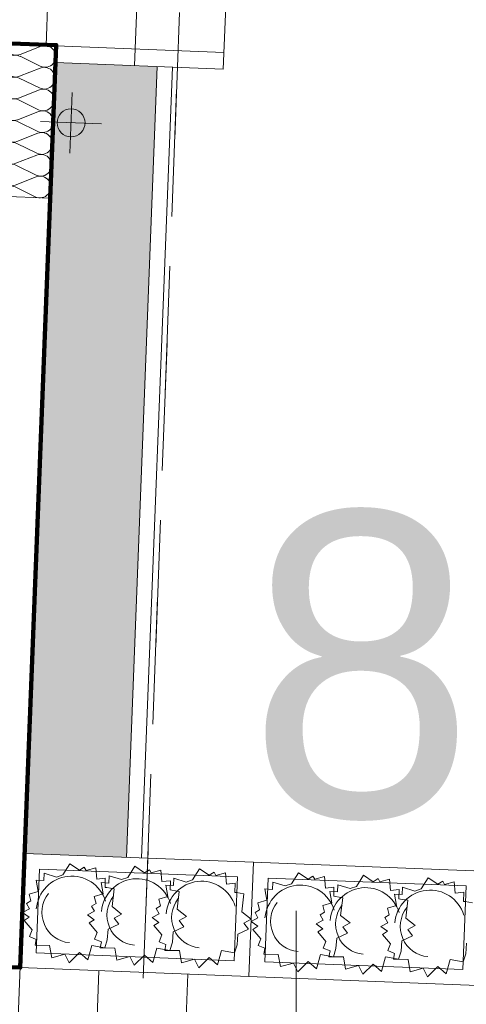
# Model space of a CAD drawing. Extents: x -134780 to 5540120, y 74663 to 5964901.
# Tile 44 of 71: x 5539594.91 to 5539596.67, y 5961337.58 to 5961341.46. Entities that reach past the tile are written whole.
import ezdxf

# ---------------------------------------------------------------- set-up
doc = ezdxf.new("R2010")
doc.units = 0
doc.header["$MEASUREMENT"] = 0
doc.set_wipeout_variables(frame=1)
doc.linetypes.add('Dashed', pattern=[564.444447, 282.222223, -282.222223])
doc.linetypes.add('L_0_03', pattern=[1, 0.5, -0.5])
for name, color, linetype, lineweight, true_color in [('217_kontur_klasyfikacyjny_Nr_Pióra__3', 7, 'Continuous', 18, 0xff6600), ('218_kontur_uzytku_gruntowego_Nr_Pióra__3', 7, 'Continuous', 18, 0xff6600), ('Arch ocieplenie_Nr_Pióra__22', 7, 'Continuous', 9, 0x7f7f7f), ('arch wypelnienia_Nr_Pióra__17', 7, 'Continuous', 15, 0xdcd705), ('Arch wyposarzenie_Nr_Pióra__4', 7, 'Continuous', 9, 0x029e21)]:
    doc.layers.add(name, color=color, linetype=linetype, lineweight=lineweight, true_color=true_color)
for name, color, linetype, lineweight in [('ARCH dach_Nr_Pióra__46', 5, 'Continuous', 13), ('Arch drogi_Nr_Pióra__21', 7, 'Continuous', 9), ('Arch rynny_Nr_Pióra__21', 7, 'Continuous', 9), ('Arch schody_Nr_Pióra__21', 7, 'Continuous', 9), ('Arch wyburzenia_Nr_Pióra__46', 5, 'Continuous', 13), ('arch wypelnienia_Nr_Pióra__118', 7, 'Continuous', 211), ('INWENT RZĘDNE_Nr_Pióra__21', 7, 'Continuous', 9), ('mapa', 7, 'Continuous', 13), ('zasuwa_lub_zawor_Nr_Pióra__7', 7, 'Continuous', 13)]:
    doc.layers.add(name, color=color, linetype=linetype, lineweight=lineweight)
doc.layers.add('Arch ocieplenie', color=7, linetype='Continuous')
doc.layers.add('INWENT RZĘDNE', color=7, linetype='Continuous')
doc.styles.add('GENERATED_STYLE_1', font='txt')

# ---------------------------------------------------------------- blocks, each defined once
blk = doc.blocks.new('Koty wysokościowe_12', base_point=(-117836.5, 111377.7))
at = {"layer": 'INWENT RZĘDNE_Nr_Pióra__21', "linetype": 'Continuous'}
blk.add_line((-117836.5, 110177.7), (-117836.5, 112577.7), dxfattribs=at)
at = {"layer": 'INWENT RZĘDNE_Nr_Pióra__21', "insert": (-118027.1, 112725.3), "char_height": 1200, "attachment_point": 7, "style": 'GENERATED_STYLE_1'}
blk.add_mtext('{85,26}', dxfattribs=at)
blk = doc.blocks.new('Izolacja cieplna 14_8', base_point=(-118980.3, 115989.1))
at = {"layer": 'Arch ocieplenie_Nr_Pióra__22', "linetype": 'Continuous'}
for p, q in [((-118840.1, 115980), (-118922.3, 115947.5)), ((-118922.5, 115940.4), (-118843.2, 115901.6)), ((-118843.5, 115894.4), (-118925.6, 115861.9)), ((-118925.9, 115854.7), (-118846.5, 115815.9)), ((-118846.8, 115808.7), (-118929, 115776.2)), ((-118929.2, 115769.1), (-118849.9, 115730.3)), ((-118850.2, 115723.1), (-118932.3, 115690.6)), ((-118932.6, 115683.4), (-118853.2, 115644.6)), ((-118853.5, 115637.4), (-118935.7, 115604.9)), ((-118935.9, 115597.8), (-118856.6, 115559)), ((-118856.9, 115551.8), (-118939, 115519.3)), ((-118939.3, 115512.1), (-118859.9, 115473.3)), ((-118860.2, 115466.1), (-118942.4, 115433.7)), ((-118942.6, 115426.5), (-118863.3, 115387.7))]:
    blk.add_line(p, q, dxfattribs=at)
for centre, start_param, end_param in [((-118937.8, 115987.4), 4.712389, 6.695979), ((-118824.6, 115940.1), 5.870392, 9.837571), ((-118941.1, 115901.8), 2.7288, 6.695979), ((-118828, 115854.5), 5.870392, 9.837571), ((-118944.5, 115816.1), 2.7288, 6.695979), ((-118831.3, 115768.8), 5.870392, 9.837571), ((-118947.8, 115730.5), 2.7288, 6.695979), ((-118834.7, 115683.2), 5.870392, 9.837571), ((-118951.2, 115644.8), 2.7288, 6.695979), ((-118838, 115597.5), 5.870392, 9.837571), ((-118954.5, 115559.2), 2.7288, 6.695979), ((-118841.4, 115511.9), 5.870392, 9.837571), ((-118957.9, 115473.5), 2.7288, 6.695979), ((-118844.7, 115426.2), 5.870392, 9.837571), ((-118961.2, 115387.9), 2.7288, 4.712389)]:
    blk.add_ellipse(centre, major_axis=(-1.7, -42.8), ratio=0.992495, start_param=start_param, end_param=end_param, dxfattribs=at)
blk = doc.blocks.new('mapa')
at = {"layer": 'arch wypelnienia_Nr_Pióra__17', "linetype": 'Continuous', "lineweight": 0}
blk.add_hatch(color=253, dxfattribs=at).paths.add_polyline_path([(5539595.3327, 5961338.1629), (5539595.4543, 5961341.2756), (5539595.0546, 5961341.2912), (5539594.933, 5961338.1786)], flags=0)
at = {"layer": '217_kontur_klasyfikacyjny_Nr_Pióra__3', "color": 252, "linetype": 'L_0_03', "flags": 128}
blk.add_lwpolyline([(5539595.99, 5961353.48), (5539595.25, 5961333.69)], dxfattribs=at)
at = {"layer": '218_kontur_uzytku_gruntowego_Nr_Pióra__3', "color": 252, "linetype": 'L_0_03', "flags": 128}
for points in [[(5539595.25, 5961333.69), (5539595.99, 5961353.48)], [(5539595.99, 5961353.48), (5539595.25, 5961333.69)]]:
    blk.add_lwpolyline(points, dxfattribs=at)
at = {"layer": 'ARCH dach_Nr_Pióra__46', "color": 252, "linetype": 'Dashed'}
blk.add_line((5539595.0572, 5961341.3561), (5539594.8385, 5961335.7604), dxfattribs=at)
at = {"layer": 'Arch drogi_Nr_Pióra__21', "linetype": 'Continuous'}
for p, q in [((5539595.3327, 5961338.1629), (5539595.4543, 5961341.2756)), ((5539595.3926, 5961338.1606), (5539595.5143, 5961341.2732))]:
    blk.add_line(p, q, dxfattribs=at)
at = {"layer": 'Arch rynny_Nr_Pióra__21', "color": 252, "linetype": 'Continuous'}
for p, q in [((5539595.1107, 5961340.9337), (5539595.1201, 5961341.1736)), ((5539594.9955, 5961341.0583), (5539595.2353, 5961341.049))]:
    blk.add_line(p, q, dxfattribs=at)
blk.add_circle((5539595.1154, 5961341.0536), 0.055, dxfattribs=at)
at = {"layer": 'Arch schody_Nr_Pióra__21', "color": 252, "linetype": 'Continuous'}
for p, q in [((5539595.0953, 5961343.3562), (5539595.0172, 5961341.3577)), ((5539595.445, 5961343.3425), (5539595.3644, 5961341.2791)), ((5539595.7948, 5961343.3288), (5539595.7141, 5961341.2654)), ((5539595.0572, 5961341.3561), (5539595.7167, 5961341.3304)), ((5539595.0546, 5961341.2912), (5539595.7141, 5961341.2654)), ((5539594.9154, 5961337.7289), (5539594.933, 5961338.1786)), ((5539595.8323, 5961338.1434), (5539594.933, 5961338.1786)), ((5539595.8147, 5961337.6938), (5539595.8323, 5961338.1434)), ((5539595.8147, 5961337.6938), (5539595.8323, 5961338.1434)), ((5539596.7316, 5961338.1083), (5539595.8323, 5961338.1434)), ((5539594.9906, 5961338.1163), (5539594.9777, 5961337.7865)), ((5539595.77, 5961338.0858), (5539594.9906, 5961338.1163)), ((5539595.7571, 5961337.7561), (5539595.77, 5961338.0858)), ((5539595.8899, 5961338.0811), (5539595.877, 5961337.7514)), ((5539596.6693, 5961338.0507), (5539595.8899, 5961338.0811)), ((5539596.6564, 5961337.7209), (5539596.6693, 5961338.0507)), ((5539594.9777, 5961337.7865), (5539595.7571, 5961337.7561)), ((5539595.877, 5961337.7514), (5539596.6564, 5961337.7209)), ((5539594.9154, 5961337.7289), (5539595.8147, 5961337.6938)), ((5539595.147, 5961335.7183), (5539595.2251, 5961337.7168)), ((5539595.4968, 5961335.7047), (5539595.5749, 5961337.7031)), ((5539595.8147, 5961337.6938), (5539596.714, 5961337.6586))]:
    blk.add_line(p, q, dxfattribs=at)
at = {"layer": 'Arch wyburzenia_Nr_Pióra__46', "color": 252, "linetype": 'Continuous'}
for p, q in [((5539592.8189, 5961341.4436), (5539595.0572, 5961341.3561)), ((5539594.8339, 5961340.7644), (5539595.0337, 5961340.7566)), ((5539594.9154, 5961337.7289), (5539594.8155, 5961337.7328))]:
    blk.add_line(p, q, dxfattribs=at)
at = {"layer": 'arch wypelnienia_Nr_Pióra__118', "linetype": 'Continuous', "flags": 128}
blk.add_lwpolyline([(5539579.0885, 5961327.109), (5539579.0561, 5961326.2796), (5539592.7057, 5961325.7461), (5539592.7381, 5961326.5754), (5539592.4383, 5961326.5872), (5539592.7312, 5961334.0814), (5539592.8773, 5961337.8086), (5539594.9154, 5961337.7289), (5539595.0573, 5961341.3599), (5539593.023, 5961341.4356), (5539593.4687, 5961352.947), (5539593.7684, 5961352.9353), (5539593.7872, 5961353.415), (5539593.2876, 5961353.4345), (5539593.2905, 5961353.5105), (5539586.99, 5961353.68), (5539586.89, 5961350.36), (5539580.53, 5961350.62), (5539580.5363, 5961350.8085), (5539580.0155, 5961350.8259), (5539579.9968, 5961350.3462), (5539580.2966, 5961350.3345), (5539579.3883, 5961327.0973)], close=True, dxfattribs=at)
at = {"layer": 'arch wypelnienia_Nr_Pióra__17', "color": 253, "linetype": 'Continuous', "lineweight": 0}
blk.add_line((5539595.0572, 5961341.3561), (5539594.9154, 5961337.7289), dxfattribs=at)
at = {"layer": 'Arch wyposarzenie_Nr_Pióra__4', "color": 252, "linetype": 'Continuous'}
for p, q in [((5539595.0828, 5961338.0939), (5539595.1099, 5961338.1376)), ((5539595.1099, 5961338.1376), (5539595.1481, 5961338.1123)), ((5539595.008, 5961338.0718), (5539595.0098, 5961338.1005)), ((5539595.0098, 5961338.1005), (5539595.0581, 5961338.0855)), ((5539595.1481, 5961338.1123), (5539595.1674, 5961338.1243)), ((5539595.1674, 5961338.1243), (5539595.1745, 5961338.1116)), ((5539595.1745, 5961338.1116), (5539595.2124, 5961338.122)), ((5539595.2124, 5961338.122), (5539595.2166, 5961338.0772)), ((5539595.3387, 5961338.0839), (5539595.3658, 5961338.1276)), ((5539595.3658, 5961338.1276), (5539595.404, 5961338.1023)), ((5539595.404, 5961338.1023), (5539595.4233, 5961338.1143)), ((5539595.4233, 5961338.1143), (5539595.4304, 5961338.1016)), ((5539595.4304, 5961338.1016), (5539595.4683, 5961338.112)), ((5539595.4683, 5961338.112), (5539595.4725, 5961338.0672)), ((5539595.593, 5961338.0739), (5539595.6201, 5961338.1176)), ((5539595.6201, 5961338.1176), (5539595.6583, 5961338.0924)), ((5539595.6583, 5961338.0924), (5539595.6776, 5961338.1043)), ((5539595.6776, 5961338.1043), (5539595.6846, 5961338.0916)), ((5539595.6846, 5961338.0916), (5539595.7226, 5961338.1021)), ((5539595.7226, 5961338.1021), (5539595.7268, 5961338.0573)), ((5539595.9821, 5961338.0587), (5539596.0092, 5961338.1024)), ((5539596.0092, 5961338.1024), (5539596.0474, 5961338.0771)), ((5539594.9863, 5961338.0289), (5539594.9783, 5961338.0735)), ((5539594.9783, 5961338.0735), (5539595.008, 5961338.0718)), ((5539595.0581, 5961338.0855), (5539595.0828, 5961338.0939)), ((5539595.2166, 5961338.0772), (5539595.25, 5961338.081)), ((5539595.2422, 5961338.0189), (5539595.2342, 5961338.0635)), ((5539595.2342, 5961338.0635), (5539595.2639, 5961338.0618)), ((5539595.25, 5961338.081), (5539595.2489, 5961338.0447)), ((5539595.2639, 5961338.0618), (5539595.2657, 5961338.0905)), ((5539595.2657, 5961338.0905), (5539595.314, 5961338.0755)), ((5539595.314, 5961338.0755), (5539595.3387, 5961338.0839)), ((5539595.4725, 5961338.0672), (5539595.5059, 5961338.071)), ((5539595.5059, 5961338.071), (5539595.5048, 5961338.0347)), ((5539595.5182, 5961338.0518), (5539595.52, 5961338.0805)), ((5539595.52, 5961338.0805), (5539595.5683, 5961338.0655)), ((5539595.5683, 5961338.0655), (5539595.593, 5961338.0739)), ((5539595.7268, 5961338.0573), (5539595.7602, 5961338.061)), ((5539595.7602, 5961338.061), (5539595.7591, 5961338.0248)), ((5539595.9073, 5961338.0366), (5539595.9092, 5961338.0653)), ((5539595.9092, 5961338.0653), (5539595.9574, 5961338.0503)), ((5539595.9574, 5961338.0503), (5539595.9821, 5961338.0587)), ((5539596.0474, 5961338.0771), (5539596.0667, 5961338.0891)), ((5539596.0667, 5961338.0891), (5539596.0738, 5961338.0764)), ((5539596.0738, 5961338.0764), (5539596.1117, 5961338.0869)), ((5539596.1117, 5961338.0869), (5539596.116, 5961338.0421)), ((5539596.238, 5961338.0487), (5539596.2651, 5961338.0924)), ((5539596.2651, 5961338.0924), (5539596.3033, 5961338.0671)), ((5539596.3033, 5961338.0671), (5539596.3226, 5961338.0791)), ((5539596.3226, 5961338.0791), (5539596.3297, 5961338.0664)), ((5539596.3297, 5961338.0664), (5539596.3676, 5961338.0769)), ((5539596.3676, 5961338.0769), (5539596.3718, 5961338.0321)), ((5539596.4923, 5961338.0388), (5539596.5194, 5961338.0825)), ((5539596.5194, 5961338.0825), (5539596.5576, 5961338.0572)), ((5539596.5576, 5961338.0572), (5539596.5769, 5961338.0692)), ((5539596.5769, 5961338.0692), (5539596.584, 5961338.0565)), ((5539596.584, 5961338.0565), (5539596.6219, 5961338.0669)), ((5539596.6219, 5961338.0669), (5539596.6261, 5961338.0221)), ((5539594.9506, 5961338.0185), (5539594.9863, 5961338.0289)), ((5539594.9575, 5961337.9916), (5539594.9506, 5961338.0185)), ((5539595.2065, 5961338.0085), (5539595.2422, 5961338.0189)), ((5539595.2489, 5961338.0447), (5539595.2558, 5961338.044)), ((5539595.2558, 5961338.044), (5539595.2848, 5961338.0389)), ((5539595.2848, 5961338.0389), (5539595.2763, 5961337.969)), ((5539595.4965, 5961338.009), (5539595.4885, 5961338.0536)), ((5539595.4885, 5961338.0536), (5539595.5182, 5961338.0518)), ((5539595.5048, 5961338.0347), (5539595.5117, 5961338.034)), ((5539595.5117, 5961338.034), (5539595.5407, 5961338.0289)), ((5539595.5407, 5961338.0289), (5539595.5322, 5961337.959)), ((5539595.7591, 5961338.0248), (5539595.766, 5961338.0241)), ((5539595.766, 5961338.0241), (5539595.7949, 5961338.0189)), ((5539595.7949, 5961338.0189), (5539595.7865, 5961337.949)), ((5539595.8856, 5961337.9938), (5539595.8776, 5961338.0384)), ((5539595.8776, 5961338.0384), (5539595.9073, 5961338.0366)), ((5539596.116, 5961338.0421), (5539596.1493, 5961338.0458)), ((5539596.1415, 5961337.9838), (5539596.1335, 5961338.0284)), ((5539596.1335, 5961338.0284), (5539596.1632, 5961338.0266)), ((5539596.1493, 5961338.0458), (5539596.1482, 5961338.0095)), ((5539596.1632, 5961338.0266), (5539596.165, 5961338.0553)), ((5539596.165, 5961338.0553), (5539596.2133, 5961338.0403)), ((5539596.2133, 5961338.0403), (5539596.238, 5961338.0487)), ((5539596.3718, 5961338.0321), (5539596.4052, 5961338.0358)), ((5539596.3958, 5961337.9738), (5539596.3878, 5961338.0184)), ((5539596.3878, 5961338.0184), (5539596.4175, 5961338.0167)), ((5539596.4052, 5961338.0358), (5539596.4041, 5961337.9995)), ((5539596.4175, 5961338.0167), (5539596.4193, 5961338.0454)), ((5539596.4193, 5961338.0454), (5539596.4676, 5961338.0304)), ((5539596.4676, 5961338.0304), (5539596.4923, 5961338.0388)), ((5539596.6261, 5961338.0221), (5539596.6595, 5961338.0259)), ((5539596.6595, 5961338.0259), (5539596.6584, 5961337.9896)), ((5539594.9396, 5961337.9812), (5539594.9575, 5961337.9916)), ((5539594.9512, 5961337.9605), (5539594.9396, 5961337.9812)), ((5539595.1955, 5961337.9712), (5539595.2134, 5961337.9816)), ((5539595.2134, 5961337.9816), (5539595.2065, 5961338.0085)), ((5539595.4608, 5961337.9985), (5539595.4965, 5961338.009)), ((5539595.4677, 5961337.9717), (5539595.4608, 5961337.9985)), ((5539595.8499, 5961337.9833), (5539595.8856, 5961337.9938)), ((5539595.8569, 5961337.9565), (5539595.8499, 5961337.9833)), ((5539596.1058, 5961337.9733), (5539596.1415, 5961337.9838)), ((5539596.1482, 5961338.0095), (5539596.1551, 5961338.0089)), ((5539596.1551, 5961338.0089), (5539596.1841, 5961338.0037)), ((5539596.1841, 5961338.0037), (5539596.1756, 5961337.9338)), ((5539596.4041, 5961337.9995), (5539596.411, 5961337.9989)), ((5539596.411, 5961337.9989), (5539596.44, 5961337.9937)), ((5539596.44, 5961337.9937), (5539596.4315, 5961337.9238)), ((5539596.6584, 5961337.9896), (5539596.6653, 5961337.9889)), ((5539596.6653, 5961337.9889), (5539596.6943, 5961337.9838)), ((5539594.9239, 5961337.946), (5539594.9512, 5961337.9605)), ((5539594.95, 5961337.9269), (5539594.9239, 5961337.946)), ((5539595.1797, 5961337.936), (5539595.2071, 5961337.9505)), ((5539595.2071, 5961337.9505), (5539595.1955, 5961337.9712)), ((5539595.2763, 5961337.969), (5539595.3134, 5961337.9397)), ((5539595.434, 5961337.9261), (5539595.4614, 5961337.9406)), ((5539595.4498, 5961337.9613), (5539595.4677, 5961337.9717)), ((5539595.4614, 5961337.9406), (5539595.4498, 5961337.9613)), ((5539595.5322, 5961337.959), (5539595.5692, 5961337.9297)), ((5539595.7865, 5961337.949), (5539595.8235, 5961337.9197)), ((5539595.8389, 5961337.9461), (5539595.8569, 5961337.9565)), ((5539595.8505, 5961337.9254), (5539595.8389, 5961337.9461)), ((5539596.0948, 5961337.9361), (5539596.1127, 5961337.9465)), ((5539596.1127, 5961337.9465), (5539596.1058, 5961337.9733)), ((5539596.3601, 5961337.9634), (5539596.3958, 5961337.9738)), ((5539596.367, 5961337.9365), (5539596.3601, 5961337.9634)), ((5539594.9307, 5961337.9147), (5539594.95, 5961337.9269)), ((5539594.9626, 5961337.8773), (5539594.9307, 5961337.9147)), ((5539595.2059, 5961337.9169), (5539595.1797, 5961337.936)), ((5539595.1866, 5961337.9047), (5539595.2059, 5961337.9169)), ((5539595.2185, 5961337.8673), (5539595.1866, 5961337.9047)), ((5539595.3134, 5961337.9397), (5539595.2844, 5961337.9241)), ((5539595.2844, 5961337.9241), (5539595.303, 5961337.8998)), ((5539595.4602, 5961337.9069), (5539595.434, 5961337.9261)), ((5539595.4409, 5961337.8947), (5539595.4602, 5961337.9069)), ((5539595.5692, 5961337.9297), (5539595.5403, 5961337.9141)), ((5539595.5403, 5961337.9141), (5539595.5588, 5961337.8898)), ((5539595.8235, 5961337.9197), (5539595.7946, 5961337.9041)), ((5539595.7946, 5961337.9041), (5539595.8131, 5961337.8798)), ((5539595.8232, 5961337.9109), (5539595.8505, 5961337.9254)), ((5539595.8493, 5961337.8917), (5539595.8232, 5961337.9109)), ((5539596.0791, 5961337.9009), (5539596.1064, 5961337.9154)), ((5539596.1064, 5961337.9154), (5539596.0948, 5961337.9361)), ((5539596.1756, 5961337.9338), (5539596.2127, 5961337.9045)), ((5539596.2127, 5961337.9045), (5539596.1837, 5961337.8889)), ((5539596.3333, 5961337.8909), (5539596.3607, 5961337.9054)), ((5539596.3491, 5961337.9261), (5539596.367, 5961337.9365)), ((5539596.3607, 5961337.9054), (5539596.3491, 5961337.9261)), ((5539596.4315, 5961337.9238), (5539596.4686, 5961337.8945)), ((5539594.9521, 5961337.8508), (5539594.9626, 5961337.8773)), ((5539595.208, 5961337.8408), (5539595.2185, 5961337.8673)), ((5539595.2607, 5961337.8799), (5539595.2578, 5961337.8386)), ((5539595.303, 5961337.8998), (5539595.2607, 5961337.8799)), ((5539595.4728, 5961337.8573), (5539595.4409, 5961337.8947)), ((5539595.5166, 5961337.8699), (5539595.5137, 5961337.8286)), ((5539595.5588, 5961337.8898), (5539595.5166, 5961337.8699)), ((5539595.8131, 5961337.8798), (5539595.7709, 5961337.86)), ((5539595.83, 5961337.8795), (5539595.8493, 5961337.8917)), ((5539595.8619, 5961337.8421), (5539595.83, 5961337.8795)), ((5539596.1052, 5961337.8817), (5539596.0791, 5961337.9009)), ((5539596.0859, 5961337.8695), (5539596.1052, 5961337.8817)), ((5539596.1178, 5961337.8321), (5539596.0859, 5961337.8695)), ((5539596.2023, 5961337.8646), (5539596.16, 5961337.8448)), ((5539596.1837, 5961337.8889), (5539596.2023, 5961337.8646)), ((5539596.3595, 5961337.8718), (5539596.3333, 5961337.8909)), ((5539596.3402, 5961337.8596), (5539596.3595, 5961337.8718)), ((5539596.4686, 5961337.8945), (5539596.4396, 5961337.8789)), ((5539596.4396, 5961337.8789), (5539596.4582, 5961337.8546)), ((5539594.9785, 5961337.84), (5539594.9521, 5961337.8508)), ((5539594.9745, 5961337.8169), (5539594.9785, 5961337.84)), ((5539595.2344, 5961337.83), (5539595.208, 5961337.8408)), ((5539595.2304, 5961337.8069), (5539595.2344, 5961337.83)), ((5539595.2578, 5961337.8386), (5539595.2478, 5961337.8069)), ((5539595.4623, 5961337.8309), (5539595.4728, 5961337.8573)), ((5539595.4886, 5961337.82), (5539595.4623, 5961337.8309)), ((5539595.5137, 5961337.8286), (5539595.5037, 5961337.7969)), ((5539595.7709, 5961337.86), (5539595.768, 5961337.8187)), ((5539595.8515, 5961337.8157), (5539595.8619, 5961337.8421)), ((5539596.1073, 5961337.8057), (5539596.1178, 5961337.8321)), ((5539596.16, 5961337.8448), (5539596.1571, 5961337.8035)), ((5539596.3721, 5961337.8222), (5539596.3402, 5961337.8596)), ((5539596.4159, 5961337.8348), (5539596.413, 5961337.7935)), ((5539596.4582, 5961337.8546), (5539596.4159, 5961337.8348)), ((5539596.6702, 5961337.8248), (5539596.6673, 5961337.7835)), ((5539595.031, 5961337.816), (5539594.9745, 5961337.8169)), ((5539595.0397, 5961337.768), (5539595.031, 5961337.816)), ((5539595.1479, 5961337.7883), (5539595.1081, 5961337.7481)), ((5539595.1814, 5961337.7593), (5539595.1479, 5961337.7883)), ((5539595.197, 5961337.816), (5539595.1814, 5961337.7593)), ((5539595.2478, 5961337.8069), (5539595.197, 5961337.816)), ((5539595.2869, 5961337.806), (5539595.2304, 5961337.8069)), ((5539595.2956, 5961337.758), (5539595.2869, 5961337.806)), ((5539595.4529, 5961337.806), (5539595.4373, 5961337.7493)), ((5539595.5037, 5961337.7969), (5539595.4529, 5961337.806)), ((5539595.4847, 5961337.7969), (5539595.4886, 5961337.82)), ((5539595.5412, 5961337.796), (5539595.4847, 5961337.7969)), ((5539595.5499, 5961337.748), (5539595.5412, 5961337.796)), ((5539595.7072, 5961337.7961), (5539595.6916, 5961337.7394)), ((5539595.7579, 5961337.7869), (5539595.7072, 5961337.7961)), ((5539595.768, 5961337.8187), (5539595.7579, 5961337.7869)), ((5539595.8778, 5961337.8048), (5539595.8515, 5961337.8157)), ((5539595.8738, 5961337.7817), (5539595.8778, 5961337.8048)), ((5539596.1337, 5961337.7948), (5539596.1073, 5961337.8057)), ((5539596.1297, 5961337.7717), (5539596.1337, 5961337.7948)), ((5539596.1571, 5961337.8035), (5539596.1471, 5961337.7717)), ((5539596.3616, 5961337.7958), (5539596.3721, 5961337.8222)), ((5539596.388, 5961337.7849), (5539596.3616, 5961337.7958)), ((5539596.384, 5961337.7618), (5539596.388, 5961337.7849)), ((5539596.413, 5961337.7935), (5539596.403, 5961337.7617)), ((5539595.0902, 5961337.7822), (5539595.0397, 5961337.768)), ((5539595.1081, 5961337.7481), (5539595.0902, 5961337.7822)), ((5539595.3461, 5961337.7722), (5539595.2956, 5961337.758)), ((5539595.364, 5961337.7381), (5539595.3461, 5961337.7722)), ((5539595.4038, 5961337.7783), (5539595.364, 5961337.7381)), ((5539595.4373, 5961337.7493), (5539595.4038, 5961337.7783)), ((5539595.6004, 5961337.7622), (5539595.5499, 5961337.748)), ((5539595.6183, 5961337.7281), (5539595.6004, 5961337.7622)), ((5539595.658, 5961337.7683), (5539595.6183, 5961337.7281)), ((5539595.6916, 5961337.7394), (5539595.658, 5961337.7683)), ((5539595.9303, 5961337.7808), (5539595.8738, 5961337.7817)), ((5539595.939, 5961337.7328), (5539595.9303, 5961337.7808)), ((5539595.9895, 5961337.747), (5539595.939, 5961337.7328)), ((5539596.0074, 5961337.7129), (5539595.9895, 5961337.747)), ((5539596.0472, 5961337.7531), (5539596.0074, 5961337.7129)), ((5539596.0807, 5961337.7242), (5539596.0472, 5961337.7531)), ((5539596.0963, 5961337.7809), (5539596.0807, 5961337.7242)), ((5539596.1471, 5961337.7717), (5539596.0963, 5961337.7809)), ((5539596.1862, 5961337.7708), (5539596.1297, 5961337.7717)), ((5539596.1949, 5961337.7228), (5539596.1862, 5961337.7708)), ((5539596.3522, 5961337.7709), (5539596.3366, 5961337.7142)), ((5539596.403, 5961337.7617), (5539596.3522, 5961337.7709)), ((5539596.4405, 5961337.7609), (5539596.384, 5961337.7618)), ((5539596.4492, 5961337.7129), (5539596.4405, 5961337.7609)), ((5539596.6065, 5961337.7609), (5539596.5909, 5961337.7042)), ((5539596.6573, 5961337.7518), (5539596.6065, 5961337.7609)), ((5539596.6673, 5961337.7835), (5539596.6573, 5961337.7518)), ((5539596.2454, 5961337.737), (5539596.1949, 5961337.7228)), ((5539596.2633, 5961337.7029), (5539596.2454, 5961337.737)), ((5539596.3031, 5961337.7431), (5539596.2633, 5961337.7029)), ((5539596.3366, 5961337.7142), (5539596.3031, 5961337.7431)), ((5539596.4997, 5961337.7271), (5539596.4492, 5961337.7129)), ((5539596.5176, 5961337.693), (5539596.4997, 5961337.7271)), ((5539596.5573, 5961337.7332), (5539596.5176, 5961337.693)), ((5539596.5909, 5961337.7042), (5539596.5573, 5961337.7332))]:
    blk.add_line(p, q, dxfattribs=at)
for centre, major_axis, start_param, end_param in [((5539595.1179, 5961337.9462), (-0.0056, -0.1425), 1.927535, 4.652962), ((5539595.3738, 5961337.9362), (-0.0056, -0.1425), 1.927535, 4.652962), ((5539595.6281, 5961337.9262), (-0.0056, -0.1425), 1.927535, 4.652962), ((5539596.0173, 5961337.911), (-0.0056, -0.1425), 1.927535, 4.652962), ((5539595.1179, 5961337.9462), (-0.0047, -0.1193), 4.078423, 6.243896), ((5539596.2731, 5961337.901), (-0.0056, -0.1425), 1.927535, 4.652962), ((5539596.5274, 5961337.8911), (-0.0056, -0.1425), 1.927535, 4.652962), ((5539595.3738, 5961337.9362), (-0.0047, -0.1193), 4.078423, 6.243896), ((5539595.6281, 5961337.9262), (-0.0047, -0.1193), 4.078423, 6.243896), ((5539596.0173, 5961337.911), (-0.0047, -0.1193), 4.078423, 6.243896), ((5539596.2731, 5961337.901), (-0.0047, -0.1193), 4.078423, 6.243896), ((5539596.5274, 5961337.8911), (-0.0047, -0.1193), 4.078423, 6.243896)]:
    blk.add_ellipse(centre, major_axis=major_axis, ratio=0.982005, start_param=start_param, end_param=end_param, dxfattribs=at)
at = {"layer": 'Arch ocieplenie', "color": 252, "linetype": 'Continuous', "lineweight": 9, "xscale": 0.001, "yscale": 0.001, "zscale": 0.001}
blk.add_blockref('Izolacja cieplna 14_8', (5539594.8573, 5961341.364), dxfattribs=at)
at = {"layer": 'INWENT RZĘDNE', "color": 252, "xscale": 0.001, "yscale": 0.001, "zscale": 0.001}
blk.add_blockref('Koty wysokościowe_12', (5539596.0011, 5961336.7526), dxfattribs=at)

msp = doc.modelspace()

# ---------------------------------------------------------------- block references
at = {"layer": 'mapa', "color": 4, "lineweight": 40}
msp.add_blockref('mapa', (0, 0), dxfattribs=at)

# ---------------------------------------------------------------- next in the draw order: wipeouts: each hides what was drawn before it
msp.add_wipeout([(5539444.713, 5961266.9628), (5539444.713, 5961415.4628), (5539654.713, 5961415.4628), (5539651.713, 5961412.4128), (5539457.213, 5961412.4128), (5539457.213, 5961270.0128), (5539651.713, 5961270.0128), (5539654.713, 5961266.9628)]).dxf.layer = 'zasuwa_lub_zawor_Nr_Pióra__7'

doc.saveas('drawing.dxf')
